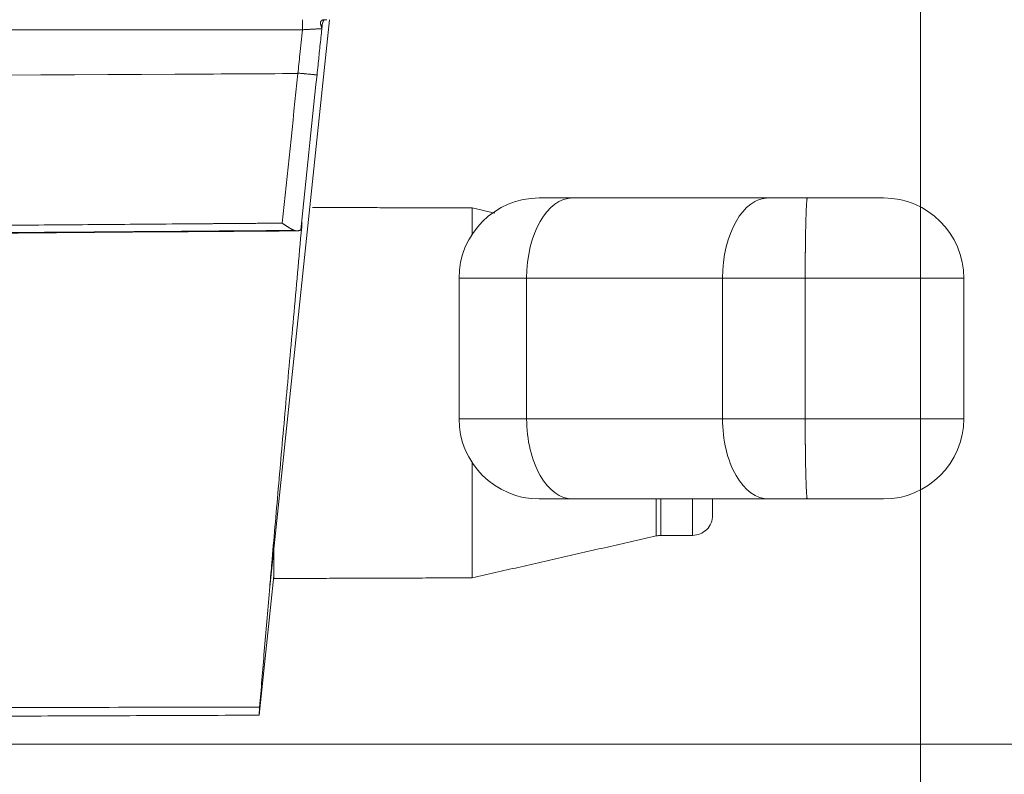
# Model space of a CAD drawing. Header units: millimetres. Extents: x 0 to 594, y 0 to 420.
# Tile 108 of 256: x 323 to 348, y 124 to 142. Entities that reach past the tile are written whole.
import ezdxf

# ---------------------------------------------------------------- set-up
doc = ezdxf.new("R2010")
doc.units = ezdxf.units.MM
doc.layers.add('1', color=7, linetype='Continuous', true_color=0xffffff)
doc.styles.add('Arial Unicode MS', font='txt')
doc.dimstyles.get("Standard").update_dxf_attribs({"dimtxt": 0.18, "dimasz": 0.18, "dimexe": 0.18, "dimexo": 0.0625, "dimgap": 0.09, "dimtad": 0, "dimtih": 1, "dimtoh": 1, "dimdec": 4, "dimzin": 0, "dimdsep": 46, "dimtxsty": 'Standard', "dimcen": 0.09, "dimadec": 0, "dimazin": 0, "dimtfac": 1, "dimtdec": 4, "dimtofl": 0, "dimtmove": 0, "dimatfit": 3, "dimfxl": 0, "dimtolj": 1, "dimtzin": 0, "dimarcsym": 0})

# ---------------------------------------------------------------- blocks, each defined once
blk = doc.blocks.new('_U1')
at = {"layer": '1', "color": 18, "lineweight": 13}
for p, q in [((345.447, 147.949), (345.447, 104.308)), ((284.299, 119.921), (284.299, 104.308)), ((284.299, 106.308), (308.79, 106.308)), ((345.447, 106.308), (320.956, 106.308))]:
    blk.add_line(p, q, dxfattribs=at)
at = {"layer": '1', "color": 18}
for points in [[(284.299, 106.308), (287.799, 107.245), (287.799, 105.37)], [(345.447, 106.308), (341.947, 105.37), (341.947, 107.245)]]:
    blk.add_solid(points, dxfattribs=at)
at = {"layer": '1', "color": 18, "linetype": 'Continuous', "lineweight": 13, "insert": (310.475, 103.672), "char_height": 3.5, "attachment_point": 7, "line_spacing_factor": 1.047437, "style": 'Arial Unicode MS'}
blk.add_mtext('\\fArial Unicode MS|b0|i0;\\W1.0000;1.22', dxfattribs=at)
blk = doc.blocks.new('_U3')
at = {"layer": '1', "color": 18, "lineweight": 13}
for p, q in [((101.994, 157.397), (101.994, 93.087)), ((345.447, 147.949), (345.447, 93.087)), ((101.994, 95.087), (184.093, 95.087)), ((345.447, 95.087), (263.348, 95.087))]:
    blk.add_line(p, q, dxfattribs=at)
at = {"layer": '1', "color": 18}
for points in [[(101.994, 95.087), (105.494, 96.025), (105.494, 94.149)], [(345.447, 95.087), (341.947, 94.149), (341.947, 96.025)]]:
    blk.add_solid(points, dxfattribs=at)
at = {"layer": '1', "color": 18, "linetype": 'Continuous', "lineweight": 13, "char_height": 3.5, "attachment_point": 7, "line_spacing_factor": 1.047437, "style": 'Arial Unicode MS'}
for s, insert in [('\\fArial Unicode MS|b0|i0;\\W1.0000;4.87', (185.779, 92.451)), ('\\fArial Unicode MS|b0|i0;\\W1.0000;DEFLATED TUBES LENGTH', (198.445, 92.451))]:
    blk.add_mtext(s, dxfattribs=dict(at, insert=insert))
blk = doc.blocks.new('_U9')
at = {"layer": '1', "color": 18, "lineweight": 13}
for p, q in [((249.492, 164.64), (361.654, 164.64)), ((359.654, 164.64), (359.654, 150.774)), ((359.654, 124.367), (359.654, 138.607)), ((160.769, 124.367), (361.654, 124.367))]:
    blk.add_line(p, q, dxfattribs=at)
at = {"layer": '1', "color": 18}
for points in [[(359.654, 164.64), (360.592, 161.14), (358.717, 161.14)], [(359.654, 124.367), (358.717, 127.867), (360.592, 127.867)]]:
    blk.add_solid(points, dxfattribs=at)
at = {"layer": '1', "color": 18, "linetype": 'Continuous', "lineweight": 13, "char_height": 3.5, "attachment_point": 7, "rotation": 90, "line_spacing_factor": 1.047437, "style": 'Arial Unicode MS'}
for s, insert in [('\\fArial Unicode MS|b0|i0;\\W1.0000;SINGLE POINT LIFT* EYE', (369.695, 140.265)), ('\\fArial Unicode MS|b0|i0;\\W1.0000;0.81', (362.633, 140.265))]:
    blk.add_mtext(s, dxfattribs=dict(at, insert=insert))
blk = doc.blocks.new('_U10')
at = {"layer": '1', "color": 18, "lineweight": 13}
for p, q in [((249.492, 222.88), (380.277, 222.88)), ((378.277, 222.88), (378.277, 151.235)), ((378.277, 124.367), (378.277, 139.069)), ((160.769, 124.367), (380.277, 124.367))]:
    blk.add_line(p, q, dxfattribs=at)
at = {"layer": '1', "color": 18}
for points in [[(378.277, 222.88), (379.215, 219.38), (377.339, 219.38)], [(378.277, 124.367), (377.339, 127.867), (379.215, 127.867)]]:
    blk.add_solid(points, dxfattribs=at)
at = {"layer": '1', "color": 18, "linetype": 'Continuous', "lineweight": 13, "char_height": 3.5, "attachment_point": 7, "rotation": 90, "line_spacing_factor": 1.047437, "style": 'Arial Unicode MS'}
for s, insert in [('\\fArial Unicode MS|b0|i0;\\W1.0000;LIFTING STROPS* EYE', (388.318, 140.726)), ('\\fArial Unicode MS|b0|i0;\\W1.0000;1.97', (381.256, 140.726))]:
    blk.add_mtext(s, dxfattribs=dict(at, insert=insert))

msp = doc.modelspace()

# ---------------------------------------------------------------- linework, layer by layer
at = {"layer": '1', "color": 155, "linetype": 'Continuous', "lineweight": 13}
for p, q in [((329.23, 128.207), (330.723, 142.421)), ((335.951, 137.979), (336.783, 137.979)), ((336.783, 137.979), (341.663, 137.979)), ((341.663, 137.979), (342.628, 137.979)), ((342.628, 137.979), (344.526, 137.979)), ((334.281, 137.729), (334.281, 137.08)), ((330.04, 137.362), (330.041, 137.368)), ((333.951, 132.479), (333.951, 135.979)), ((335.635, 135.979), (333.951, 135.979)), ((335.635, 135.979), (335.635, 132.479)), ((340.516, 135.979), (335.635, 135.979)), ((340.516, 132.479), (340.516, 135.979)), ((342.576, 135.979), (340.516, 135.979)), ((342.576, 132.479), (342.576, 135.979)), ((346.526, 135.979), (342.576, 135.979)), ((346.526, 135.979), (346.526, 132.479)), ((333.951, 132.479), (335.635, 132.479)), ((335.635, 132.479), (340.516, 132.479)), ((340.516, 132.479), (342.576, 132.479)), ((342.576, 132.479), (346.526, 132.479)), ((334.281, 131.377), (334.281, 128.514)), ((336.783, 130.479), (335.951, 130.479)), ((341.663, 130.479), (336.783, 130.479)), ((338.865, 130.479), (338.865, 129.559)), ((338.975, 130.479), (338.975, 129.571)), ((342.628, 130.479), (341.663, 130.479)), ((344.526, 130.479), (342.628, 130.479)), ((329.336, 129.41), (329.336, 128.497)), ((329.336, 128.563), (328.973, 125.091)), ((329.229, 128.191), (329.23, 128.207))]:
    msp.add_line(p, q, dxfattribs=at)
for centre, radius, start, end in [((335.951, 135.979), 2, 90, 180), ((344.526, 135.979), 2, 0, 90), ((335.951, 132.479), 2, 180, 270), ((344.526, 132.479), 2, 270, 0), ((339.768, 130.072), 0.5, 269.9969, 0), ((338.976, 129.071), 0.5, 90.0404, 102.7958)]:
    msp.add_arc(centre, radius, start, end, dxfattribs=at)
for centre, major_axis, ratio, start_param, end_param in [((330.05, 142.171), (0, -0.25), 0.005525, 1.570836, 3.141593), ((336.783, 135.979), (0, 2), 0.573576, 0, 1.570796), ((341.663, 135.979), (0, 2), 0.573576, 0, 1.570796), ((336.783, 132.479), (0, 2), 0.573576, 1.570796, 3.141593), ((341.663, 132.479), (0, 2), 0.573576, 1.570796, 3.141593)]:
    msp.add_ellipse(centre, major_axis=major_axis, ratio=ratio, start_param=start_param, end_param=end_param, dxfattribs=at)
for points, degree, knots in [([(330.414, 141.046), (330.422, 141.126), (330.431, 141.207), (330.454, 141.425), (330.468, 141.564), (330.498, 141.847), (330.513, 141.992), (330.534, 142.19), (330.539, 142.244), (330.545, 142.297)], 3, [0, 0, 0, 0, 0.192563, 0.192563, 0.524818, 0.524818, 0.872296, 0.872296, 1, 1, 1, 1]), ([(330.612, 142.421), (330.607, 142.421), (330.601, 142.42), (330.593, 142.42), (330.591, 142.42), (330.587, 142.419), (330.585, 142.419), (330.583, 142.419), (330.582, 142.418), (330.575, 142.417), (330.57, 142.416), (330.561, 142.414), (330.556, 142.413), (330.55, 142.41), (330.548, 142.41), (330.543, 142.408), (330.541, 142.407), (330.536, 142.404), (330.532, 142.402), (330.526, 142.398), (330.523, 142.395), (330.519, 142.392), (330.519, 142.392), (330.517, 142.39), (330.515, 142.388), (330.514, 142.386), (330.509, 142.38), (330.506, 142.374), (330.503, 142.367), (330.502, 142.365), (330.502, 142.362), (330.501, 142.361), (330.5, 142.356), (330.5, 142.353), (330.5, 142.348), (330.499, 142.345), (330.5, 142.339), (330.5, 142.336), (330.501, 142.328), (330.501, 142.322), (330.504, 142.311), (330.505, 142.306), (330.508, 142.296), (330.51, 142.29), (330.513, 142.28), (330.515, 142.275), (330.518, 142.265), (330.52, 142.261), (330.523, 142.251), (330.524, 142.246), (330.527, 142.237), (330.528, 142.232), (330.529, 142.225), (330.53, 142.223), (330.531, 142.218), (330.531, 142.216), (330.532, 142.213), (330.532, 142.212), (330.532, 142.209), (330.532, 142.208), (330.532, 142.206), (330.532, 142.205), (330.532, 142.204), (330.533, 142.203), (330.533, 142.202), (330.533, 142.202), (330.533, 142.201), (330.533, 142.201), (330.533, 142.2), (330.533, 142.2), (330.533, 142.199), (330.533, 142.199), (330.533, 142.199), (330.532, 142.198), (330.532, 142.198), (330.532, 142.197), (330.532, 142.197), (330.532, 142.197), (330.532, 142.197)], 3, [0, 0, 0, 0, 0.03125, 0.03125, 0.046875, 0.046875, 0.054687, 0.054687, 0.0625, 0.0625, 0.09375, 0.09375, 0.125, 0.125, 0.140625, 0.140625, 0.15625, 0.15625, 0.1875, 0.1875, 0.21875, 0.21875, 0.226563, 0.226563, 0.234375, 0.25, 0.25, 0.3125, 0.3125, 0.328125, 0.328125, 0.34375, 0.34375, 0.375, 0.375, 0.40625, 0.40625, 0.4375, 0.4375, 0.5, 0.5, 0.5625, 0.5625, 0.625, 0.625, 0.6875, 0.6875, 0.75, 0.75, 0.8125, 0.8125, 0.875, 0.875, 0.90625, 0.90625, 0.9375, 0.9375, 0.953125, 0.953125, 0.96875, 0.96875, 0.976562, 0.976562, 0.984375, 0.984375, 0.988281, 0.988281, 0.992188, 0.992188, 0.994141, 0.994141, 0.996094, 0.996094, 0.998047, 0.998047, 0.999023, 0.999023, 1, 1, 1, 1]), ([(330.535, 142.213), (330.535, 142.215), (330.535, 142.218), (330.536, 142.223), (330.536, 142.226), (330.537, 142.234), (330.537, 142.24), (330.539, 142.256), (330.54, 142.267), (330.543, 142.288), (330.545, 142.299), (330.548, 142.32), (330.549, 142.331), (330.551, 142.344), (330.552, 142.347), (330.552, 142.35)], 3, [0, 0, 0, 0, 0.05862, 0.05862, 0.11724, 0.11724, 0.23448, 0.23448, 0.468961, 0.468961, 0.703441, 0.703441, 0.937921, 0.937921, 1, 1, 1, 1]), ([(330.535, 142.213), (330.535, 142.22), (330.536, 142.227), (330.538, 142.241), (330.539, 142.248), (330.54, 142.256), (330.54, 142.258), (330.54, 142.259)], 3, [0, 0, 0, 0, 0.452706, 0.452706, 0.905413, 0.905413, 1, 1, 1, 1]), ([(330.539, 142.251), (330.539, 142.252), (330.542, 142.287), (330.553, 142.344), (330.574, 142.403), (330.587, 142.419), (330.583, 142.415), (330.59, 142.419), (330.618, 142.422), (330.641, 142.42), (330.655, 142.418)], 3, [0, 0, 0, 0, 0.011309, 0.233365, 0.415998, 0.570884, 0.727153, 0.831516, 0.913676, 1, 1, 1, 1]), ([(312.247, 142.171), (315.215, 142.171), (319.666, 142.171), (324.302, 142.171), (325.971, 142.171), (326.25, 142.171), (326.342, 142.171), (326.528, 142.171), (326.62, 142.171), (326.806, 142.171), (326.899, 142.171), (327.084, 142.171), (327.177, 142.171), (327.455, 142.171), (328.382, 142.171), (329.31, 142.171), (330.051, 142.171)], 3, [0, 0, 0, 0, 0.5, 0.75, 0.78125, 0.78125, 0.796875, 0.796875, 0.8125, 0.8125, 0.828125, 0.828125, 0.84375, 0.84375, 0.875, 1, 1, 1, 1]), ([(330.051, 142.171), (330.03, 141.964), (330.008, 141.758), (329.97, 141.393), (329.954, 141.236), (329.937, 141.079)], 3, [0, 0, 0, 0, 0.567575, 0.567575, 1, 1, 1, 1]), ([(330.051, 142.171), (330.066, 142.172), (330.081, 142.172), (330.11, 142.174), (330.125, 142.175), (330.154, 142.176), (330.168, 142.177), (330.186, 142.178), (330.19, 142.178), (330.197, 142.179), (330.2, 142.179), (330.211, 142.18), (330.218, 142.18), (330.239, 142.181), (330.266, 142.182), (330.291, 142.184), (330.31, 142.185), (330.32, 142.185), (330.329, 142.186), (330.335, 142.186), (330.338, 142.186), (330.353, 142.187), (330.376, 142.188), (330.397, 142.19), (330.412, 142.19), (330.417, 142.191), (330.427, 142.191), (330.431, 142.191), (330.44, 142.192), (330.445, 142.192), (330.451, 142.192), (330.453, 142.193), (330.457, 142.193), (330.459, 142.193), (330.469, 142.193), (330.484, 142.194), (330.496, 142.195), (330.507, 142.195), (330.511, 142.196), (330.517, 142.196), (330.518, 142.196), (330.52, 142.196), (330.521, 142.196), (330.523, 142.196), (330.525, 142.196), (330.529, 142.197), (330.531, 142.197), (330.532, 142.197)], 3, [0, 0, 0, 0, 0.0625, 0.0625, 0.125, 0.125, 0.1875, 0.1875, 0.203125, 0.203125, 0.21875, 0.21875, 0.25, 0.25, 0.3125, 0.375, 0.375, 0.40625, 0.421875, 0.421875, 0.4375, 0.4375, 0.5, 0.5625, 0.5625, 0.59375, 0.59375, 0.625, 0.625, 0.65625, 0.65625, 0.671875, 0.671875, 0.6875, 0.6875, 0.75, 0.8125, 0.8125, 0.875, 0.875, 0.890625, 0.890625, 0.90625, 0.90625, 0.9375, 0.9375, 1, 1, 1, 1]), ([(330.532, 142.197), (330.532, 142.197), (330.532, 142.197), (330.532, 142.197), (330.532, 142.197), (330.533, 142.198), (330.533, 142.198), (330.533, 142.199), (330.533, 142.199), (330.533, 142.2), (330.533, 142.201), (330.533, 142.202), (330.533, 142.203), (330.534, 142.204), (330.534, 142.205), (330.534, 142.207), (330.534, 142.207), (330.534, 142.209), (330.534, 142.211), (330.535, 142.213)], 3, [0, 0, 0, 0, 0.03125, 0.03125, 0.0625, 0.0625, 0.125, 0.125, 0.25, 0.25, 0.375, 0.375, 0.5, 0.5, 0.625, 0.625, 0.75, 0.75, 1, 1, 1, 1]), ([(330.414, 141.046), (330.414, 141.046), (330.414, 141.046), (330.414, 141.046), (330.414, 141.046), (330.414, 141.046), (330.414, 141.046), (330.414, 141.046), (330.413, 141.046), (330.413, 141.046), (330.412, 141.046), (330.41, 141.046), (330.407, 141.046), (330.403, 141.046), (330.402, 141.046), (330.401, 141.046), (330.4, 141.046), (330.397, 141.047), (330.395, 141.047), (330.388, 141.047), (330.377, 141.048), (330.364, 141.049), (330.353, 141.05), (330.348, 141.051), (330.342, 141.051), (330.34, 141.051), (330.337, 141.052), (330.335, 141.052), (330.324, 141.053), (330.314, 141.054), (330.295, 141.056), (330.284, 141.057), (330.263, 141.059), (330.251, 141.06), (330.236, 141.061), (330.233, 141.062), (330.227, 141.062), (330.224, 141.062), (330.214, 141.063), (330.208, 141.064), (330.189, 141.066), (330.162, 141.069), (330.134, 141.071), (330.113, 141.074), (330.106, 141.074), (330.096, 141.075), (330.095, 141.075), (330.091, 141.076), (330.085, 141.076), (330.08, 141.077), (330.061, 141.079), (330.046, 141.08), (330.016, 141.083), (330.001, 141.085), (329.97, 141.088), (329.955, 141.09), (329.939, 141.091)], 3, [0, 0, 0, 0, 0.007813, 0.009766, 0.009766, 0.011719, 0.011719, 0.015625, 0.03125, 0.03125, 0.0625, 0.0625, 0.125, 0.125, 0.140625, 0.140625, 0.15625, 0.15625, 0.1875, 0.1875, 0.25, 0.3125, 0.3125, 0.34375, 0.351563, 0.359375, 0.359375, 0.375, 0.375, 0.4375, 0.4375, 0.5, 0.5, 0.5625, 0.5625, 0.578125, 0.578125, 0.59375, 0.59375, 0.625, 0.625, 0.6875, 0.75, 0.75, 0.78125, 0.78125, 0.789063, 0.789063, 0.796875, 0.8125, 0.8125, 0.875, 0.875, 0.9375, 0.9375, 1, 1, 1, 1]), ([(342.576, 135.979), (342.576, 136.012), (342.576, 136.078), (342.576, 136.175), (342.576, 136.272), (342.577, 136.369), (342.577, 136.464), (342.578, 136.527), (342.578, 136.574), (342.578, 136.598), (342.578, 136.621), (342.579, 136.637), (342.579, 136.645), (342.579, 136.683), (342.58, 136.745), (342.581, 136.834), (342.582, 136.922), (342.583, 137.007), (342.584, 137.089), (342.585, 137.143), (342.586, 137.183), (342.586, 137.196), (342.587, 137.215), (342.587, 137.222), (342.587, 137.234), (342.588, 137.267), (342.589, 137.322), (342.591, 137.393), (342.593, 137.461), (342.595, 137.525), (342.597, 137.585), (342.598, 137.623), (342.599, 137.65), (342.6, 137.659), (342.6, 137.672), (342.6, 137.677), (342.601, 137.685), (342.602, 137.707), (342.603, 137.743), (342.606, 137.787), (342.608, 137.827), (342.61, 137.862), (342.613, 137.893), (342.614, 137.91), (342.616, 137.922), (342.616, 137.926), (342.617, 137.933), (342.617, 137.937), (342.618, 137.947), (342.62, 137.958), (342.623, 137.97), (342.624, 137.975), (342.626, 137.977), (342.626, 137.978), (342.627, 137.979), (342.627, 137.979), (342.628, 137.979), (342.628, 137.979), (342.628, 137.979), (342.628, 137.979), (342.628, 137.979), (342.628, 137.979), (342.628, 137.979), (342.628, 137.979)], 3, [0, 0, 0, 0, 0.03125, 0.0625, 0.09375, 0.125, 0.15625, 0.1875, 0.1875, 0.203125, 0.210937, 0.210937, 0.21875, 0.21875, 0.25, 0.28125, 0.3125, 0.34375, 0.375, 0.40625, 0.40625, 0.421875, 0.421875, 0.429687, 0.429687, 0.4375, 0.46875, 0.5, 0.53125, 0.5625, 0.59375, 0.625, 0.625, 0.640625, 0.640625, 0.648437, 0.648437, 0.65625, 0.6875, 0.71875, 0.75, 0.78125, 0.8125, 0.84375, 0.84375, 0.859375, 0.859375, 0.875, 0.875, 0.90625, 0.9375, 0.96875, 0.96875, 0.984375, 0.992187, 0.996094, 0.99707, 0.997559, 0.997803, 0.997803, 0.998047, 0.998047, 1, 1, 1, 1]), ([(268.972, 136.964), (277.17, 136.992), (285.368, 137.037), (293.566, 137.089), (301.764, 137.146), (309.962, 137.204), (318.616, 137.268), (327.269, 137.334), (327.725, 137.338), (328.181, 137.341), (328.637, 137.345), (329.092, 137.348), (329.548, 137.352)], 7, [0, 0, 0, 0, 0, 0, 0, 0, 0.947341, 0.947341, 0.947341, 0.947341, 0.947341, 1, 1, 1, 1, 1, 1, 1, 1]), ([(329.548, 137.352), (329.55, 137.35), (329.556, 137.346), (329.567, 137.339), (329.581, 137.329), (329.597, 137.318), (329.613, 137.307), (329.63, 137.296), (329.646, 137.285), (329.659, 137.276), (329.67, 137.269), (329.682, 137.262), (329.693, 137.255), (329.705, 137.248), (329.716, 137.241), (329.728, 137.233), (329.74, 137.226), (329.751, 137.22), (329.76, 137.215), (329.769, 137.21), (329.774, 137.207), (329.78, 137.204), (329.785, 137.201), (329.791, 137.198), (329.796, 137.195), (329.802, 137.193), (329.807, 137.19), (329.812, 137.187), (329.818, 137.185), (329.823, 137.183), (329.828, 137.18), (329.834, 137.178), (329.839, 137.176), (329.844, 137.174), (329.849, 137.172), (329.854, 137.17), (329.859, 137.168), (329.864, 137.167), (329.869, 137.165), (329.874, 137.164), (329.879, 137.163), (329.884, 137.161), (329.889, 137.16), (329.893, 137.16), (329.898, 137.159), (329.903, 137.158), (329.907, 137.158), (329.911, 137.158), (329.915, 137.158), (329.918, 137.158), (329.92, 137.158), (329.923, 137.158), (329.925, 137.158), (329.927, 137.159), (329.928, 137.159), (329.929, 137.159)], 3, [0, 0, 0, 0, 0.016517, 0.03948, 0.07859, 0.117937, 0.15718, 0.196667, 0.235778, 0.275077, 0.294815, 0.314377, 0.357055, 0.378518, 0.399737, 0.442417, 0.46922, 0.485099, 0.527792, 0.538504, 0.549141, 0.57049, 0.581205, 0.59184, 0.613189, 0.623906, 0.634539, 0.655887, 0.666664, 0.677375, 0.698864, 0.709652, 0.720354, 0.741843, 0.752634, 0.763337, 0.784829, 0.795618, 0.806322, 0.827813, 0.838614, 0.849333, 0.870853, 0.88165, 0.892376, 0.913897, 0.924692, 0.935424, 0.956949, 0.962337, 0.967712, 0.978475, 0.983861, 0.989238, 1, 1, 1, 1]), ([(330.041, 137.354), (330.041, 137.353), (330.041, 137.353), (330.04, 137.348), (330.04, 137.342), (330.039, 137.33), (330.038, 137.316), (330.036, 137.29), (330.034, 137.269), (330.033, 137.258)], 3, [0, 0, 0, 0, 0.03405, 0.03405, 0.275537, 0.275537, 0.517025, 0.758512, 1, 1, 1, 1]), ([(268.972, 136.781), (270.131, 136.785), (272.49, 136.793), (275.961, 136.809), (279.298, 136.825), (282.369, 136.842), (285.175, 136.858), (287.56, 136.872), (289.559, 136.884), (291.204, 136.894), (292.686, 136.904), (294.011, 136.912), (295.267, 136.92), (296.703, 136.93), (298.456, 136.942), (300.582, 136.956), (302.974, 136.973), (305.633, 136.991), (308.559, 137.012), (311.683, 137.034), (314.995, 137.058), (318.486, 137.084), (322.214, 137.112), (326.029, 137.141), (328.602, 137.161), (329.853, 137.17)], 3, [0, 0, 0, 0, 0.057078, 0.116248, 0.171057, 0.221504, 0.26759, 0.309314, 0.339038, 0.366069, 0.390408, 0.412055, 0.431366, 0.452288, 0.482826, 0.517743, 0.557039, 0.600715, 0.64877, 0.701205, 0.754654, 0.811996, 0.873232, 0.93836, 1, 1, 1, 1]), ([(268.972, 136.771), (270.853, 136.778), (274.61, 136.792), (283.435, 136.836), (295.596, 136.91), (310.947, 137.017), (322.441, 137.101), (328.718, 137.15), (329.929, 137.159)], 3, [0, 0, 0, 0, 0.092576, 0.184869, 0.434317, 0.69109, 0.940397, 1, 1, 1, 1]), ([(330.033, 137.258), (329.962, 136.486), (329.895, 135.734), (329.763, 134.271), (329.699, 133.56), (329.576, 132.179), (329.517, 131.509), (329.403, 130.212), (329.349, 129.584), (329.296, 128.978)], 3, [0, 0, 0, 0, 0.25, 0.25, 0.5, 0.5, 0.75, 0.75, 1, 1, 1, 1]), ([(329.929, 137.159), (329.936, 137.16), (329.948, 137.162), (329.963, 137.165), (329.977, 137.168), (329.985, 137.171), (329.99, 137.172), (329.991, 137.173), (329.994, 137.174), (329.996, 137.174), (330, 137.176), (330.004, 137.178), (330.009, 137.182), (330.01, 137.184), (330.01, 137.185)], 3, [0, 0, 0, 0, 0.125, 0.25, 0.375, 0.5, 0.5, 0.5625, 0.5625, 0.625, 0.625, 0.75, 0.875, 1, 1, 1, 1]), ([(342.628, 130.479), (342.628, 130.479), (342.628, 130.479), (342.628, 130.479), (342.628, 130.479), (342.628, 130.479), (342.628, 130.479), (342.628, 130.479), (342.627, 130.479), (342.627, 130.479), (342.626, 130.479), (342.626, 130.48), (342.624, 130.483), (342.623, 130.488), (342.62, 130.5), (342.618, 130.511), (342.617, 130.521), (342.617, 130.524), (342.616, 130.531), (342.616, 130.535), (342.614, 130.547), (342.613, 130.565), (342.61, 130.596), (342.608, 130.631), (342.606, 130.67), (342.603, 130.714), (342.602, 130.751), (342.601, 130.772), (342.6, 130.781), (342.6, 130.785), (342.6, 130.799), (342.599, 130.808), (342.598, 130.835), (342.597, 130.873), (342.595, 130.933), (342.593, 130.997), (342.591, 131.064), (342.589, 131.135), (342.588, 131.191), (342.587, 131.223), (342.587, 131.236), (342.587, 131.242), (342.586, 131.262), (342.586, 131.275), (342.585, 131.315), (342.584, 131.368), (342.583, 131.451), (342.582, 131.536), (342.581, 131.623), (342.58, 131.713), (342.579, 131.774), (342.579, 131.813), (342.579, 131.821), (342.578, 131.836), (342.578, 131.86), (342.578, 131.883), (342.578, 131.93), (342.577, 131.993), (342.577, 132.089), (342.576, 132.185), (342.576, 132.282), (342.576, 132.38), (342.576, 132.446), (342.576, 132.479)], 3, [0, 0, 0, 0, 0.001953, 0.001953, 0.002197, 0.002197, 0.002441, 0.00293, 0.003906, 0.007812, 0.015625, 0.03125, 0.03125, 0.0625, 0.09375, 0.125, 0.125, 0.140625, 0.140625, 0.15625, 0.15625, 0.1875, 0.21875, 0.25, 0.28125, 0.3125, 0.34375, 0.351562, 0.351562, 0.359375, 0.359375, 0.375, 0.375, 0.40625, 0.4375, 0.46875, 0.5, 0.53125, 0.5625, 0.570312, 0.570312, 0.578125, 0.578125, 0.59375, 0.59375, 0.625, 0.65625, 0.6875, 0.71875, 0.75, 0.78125, 0.78125, 0.789062, 0.789062, 0.796875, 0.8125, 0.8125, 0.84375, 0.875, 0.90625, 0.9375, 0.96875, 1, 1, 1, 1]), ([(339.768, 129.572), (339.768, 129.572), (339.768, 129.572), (339.768, 129.572), (339.768, 129.573), (339.768, 129.574), (339.768, 129.579), (339.768, 129.587), (339.768, 129.609), (339.768, 129.629), (339.768, 129.643), (339.768, 129.646), (339.768, 129.65), (339.768, 129.652), (339.768, 129.655), (339.768, 129.663), (339.768, 129.672), (339.768, 129.693), (339.768, 129.724), (339.768, 129.778), (339.768, 129.841), (339.768, 129.911), (339.768, 129.963), (339.768, 130.018), (339.768, 130.047), (339.768, 130.081), (339.768, 130.085), (339.768, 130.092), (339.768, 130.096), (339.768, 130.108), (339.768, 130.131), (339.768, 130.155), (339.768, 130.203), (339.768, 130.27), (339.768, 130.372), (339.768, 130.442), (339.768, 130.476)], 3, [0, 0, 0, 0, 0.016023, 0.016023, 0.032853, 0.066514, 0.066514, 0.133836, 0.201158, 0.26848, 0.26848, 0.28531, 0.28531, 0.293726, 0.293726, 0.302141, 0.335802, 0.335802, 0.403124, 0.470446, 0.537768, 0.60509, 0.672411, 0.672411, 0.739733, 0.739733, 0.748149, 0.748149, 0.756564, 0.756564, 0.773394, 0.807055, 0.807055, 0.874377, 0.941699, 1, 1, 1, 1]), ([(340.268, 130.473), (340.268, 130.459), (340.268, 130.445), (340.268, 130.408), (340.268, 130.363), (340.268, 130.303), (340.268, 130.249), (340.268, 130.202), (340.268, 130.176), (340.268, 130.157), (340.268, 130.152), (340.268, 130.145), (340.268, 130.143), (340.268, 130.141), (340.268, 130.139), (340.268, 130.135), (340.268, 130.133), (340.268, 130.121), (340.268, 130.103), (340.268, 130.085), (340.268, 130.078), (340.268, 130.074), (340.268, 130.073), (340.268, 130.072), (340.268, 130.072), (340.268, 130.072), (340.268, 130.072)], 3, [0, 0, 0, 0, 0.054356, 0.054356, 0.149053, 0.24375, 0.338447, 0.433144, 0.527841, 0.527841, 0.575189, 0.575189, 0.587027, 0.587027, 0.598864, 0.598864, 0.622538, 0.622538, 0.717235, 0.811932, 0.906629, 0.906629, 0.953977, 0.977652, 0.977652, 1, 1, 1, 1]), ([(329.296, 128.977), (329.293, 128.94), (329.287, 128.865), (329.28, 128.791), (329.277, 128.754)], 3, [0, 0, 0, 0, 0.500226, 1, 1, 1, 1]), ([(328.985, 125.294), (329.022, 125.741), (329.06, 126.207), (329.142, 127.172), (329.184, 127.673), (329.229, 128.191)], 3, [0, 0, 0, 0, 0.5, 0.5, 1, 1, 1, 1]), ([(329.229, 128.207), (329.229, 128.204), (329.228, 128.199), (329.228, 128.193), (329.227, 128.191)], 3, [0, 0, 0, 0, 0.500017, 1, 1, 1, 1]), ([(328.985, 125.294), (326.484, 125.289), (323.984, 125.285), (318.984, 125.277), (316.484, 125.272), (311.483, 125.264), (308.983, 125.259), (303.983, 125.25), (301.482, 125.246), (296.482, 125.237), (293.982, 125.232), (289.504, 125.223), (287.527, 125.219), (285.549, 125.215)], 3, [0, 0, 0, 0, 0.172685, 0.172685, 0.345371, 0.345371, 0.518056, 0.518056, 0.690742, 0.690742, 0.863427, 0.863427, 1, 1, 1, 1]), ([(328.973, 125.091), (328.972, 125.091), (328.972, 125.095), (328.972, 125.112), (328.973, 125.138), (328.976, 125.18), (328.98, 125.23), (328.982, 125.26), (328.985, 125.294)], 3, [0, 0, 0, 0, 0.25, 0.25, 0.5, 0.75, 0.75, 1, 1, 1, 1])]:
    msp.add_open_spline(points, degree=degree, knots=knots, dxfattribs=at)
for points, degree in [([(273.472, 140.783), (291.273, 140.876), (309.075, 140.969), (326.876, 141.062)], 3), ([(326.876, 141.062), (327.896, 141.068), (328.917, 141.073), (329.938, 141.078)], 3), ([(329.938, 141.078), (329.808, 139.836), (329.678, 138.594), (329.548, 137.352)], 3), ([(329.937, 141.079), (329.938, 141.083), (329.939, 141.087), (329.939, 141.091)], 3), ([(329.938, 141.078), (329.938, 141.083), (329.939, 141.087), (329.939, 141.091)], 3), ([(330.01, 137.185), (330.145, 138.472), (330.279, 139.759), (330.414, 141.046)], 3), ([(334.281, 137.729), (330.298, 137.743)], 1), ([(334.841, 137.602), (334.281, 137.729)], 1), ([(330.01, 137.185), (330.02, 137.244), (330.03, 137.303), (330.04, 137.362)], 3), ([(334.281, 128.514), (338.865, 129.559)], 1), ([(338.975, 129.571), (339.768, 129.572)], 1), ([(329.296, 128.978), (329.296, 128.978), (329.296, 128.977), (329.296, 128.977)], 3), ([(329.277, 128.754), (329.261, 128.572), (329.245, 128.389), (329.229, 128.207)], 3), ([(329.336, 128.497), (334.281, 128.514)], 1), ([(329.227, 128.191), (329.228, 128.191), (329.228, 128.191), (329.229, 128.191)], 3), ([(285.517, 124.944), (307.245, 125.006), (328.973, 125.092)], 2)]:
    msp.add_open_spline(points, degree=degree, dxfattribs=at)

# ---------------------------------------------------------------- dimensions: what is measured, and where the dimension line sits
at = {"layer": '1', "color": 18, "linetype": 'Continuous', "lineweight": 13}
for base, p2, text, picture, middle in [((378.277, 222.88), (249.492, 222.88), ' <> \\P\\fArial Unicode MS|b0|i0;\\C18;{\\H1.00x;\\fArial Unicode MS|b0|i0;LIFTING STROPS* EYE\\fArial Unicode MS|b0|i0;}\\C18;', '_U10', (378.277, 167.02)), ((359.654, 164.64), (249.492, 164.64), ' <> \\P\\fArial Unicode MS|b0|i0;\\C18;{\\H1.00x;\\fArial Unicode MS|b0|i0;SINGLE POINT LIFT* EYE\\fArial Unicode MS|b0|i0;}\\C18;', '_U9', (359.654, 201.723))]:
    dim = msp.add_linear_dim(base=base, p1=(160.769, 124.367), p2=p2, angle=90, text=text, dimstyle='Standard', override={"dimtxt": 3.5, "dimasz": 3.5, "dimexe": 2, "dimexo": 0, "dimgap": 1.5, "dimtih": 0, "dimtoh": 0, "dimdec": 2, "dimlfac": 0.02, "dimdsep": 46, "dimlunit": 2, "dimtxsty": 'Arial Unicode MS', "dimsah": 1, "dimse1": 0, "dimse2": 0, "dimsd1": 0, "dimsd2": 0, "dimclrd": 18, "dimclre": 18, "dimclrt": 18, "dimtol": 0, "dimtm": -0.1, "dimtfac": 1, "dimtdec": 2, "dimtofl": 1, "dimtmove": 0, "dimlwd": 13, "dimlwe": 13}, dxfattribs=at)
    dim.commit()
    dim.dimension.update_dxf_attribs({"geometry": picture, "text_midpoint": middle, "dimtype": 160})
dim = msp.add_linear_dim(base=(101.994, 95.087), p1=(345.447, 147.949), p2=(101.994, 157.397), text=' <> \\fArial Unicode MS|b0|i0;\\C18;{\\H1.00x;\\fArial Unicode MS|b0|i0;DEFLATED TUBES LENGTH\\fArial Unicode MS|b0|i0;}\\C18;', dimstyle='Standard', override={"dimtxt": 3.5, "dimasz": 3.5, "dimexe": 2, "dimexo": 0, "dimgap": 1.5, "dimtih": 1, "dimtoh": 1, "dimdec": 2, "dimlfac": 0.02, "dimdsep": 46, "dimlunit": 2, "dimtxsty": 'Arial Unicode MS', "dimsah": 1, "dimse1": 0, "dimse2": 0, "dimsd1": 0, "dimsd2": 0, "dimclrd": 18, "dimclre": 18, "dimclrt": 18, "dimtol": 0, "dimtm": -0.1, "dimtfac": 1, "dimtdec": 2, "dimtofl": 1, "dimtmove": 0, "dimlwd": 13, "dimlwe": 13}, dxfattribs=at)
dim.commit()
dim.dimension.update_dxf_attribs({"geometry": '_U3', "text_midpoint": (223.72, 95.087), "dimtype": 160})
dim = msp.add_linear_dim(base=(284.299, 106.308), p1=(345.447, 147.949), p2=(284.299, 119.921), dimstyle='Standard', override={"dimtxt": 3.5, "dimasz": 3.5, "dimexe": 2, "dimexo": 0, "dimgap": 1.5, "dimtih": 1, "dimtoh": 1, "dimdec": 2, "dimlfac": 0.02, "dimdsep": 46, "dimlunit": 2, "dimtxsty": 'Arial Unicode MS', "dimsah": 1, "dimse1": 0, "dimse2": 0, "dimsd1": 0, "dimsd2": 0, "dimclrd": 18, "dimclre": 18, "dimclrt": 18, "dimtol": 0, "dimtm": -0.1, "dimtfac": 1, "dimtdec": 2, "dimtofl": 1, "dimtmove": 0, "dimlwd": 13, "dimlwe": 13}, dxfattribs=at)
dim.commit()
dim.dimension.update_dxf_attribs({"geometry": '_U1', "text_midpoint": (314.873, 106.308), "dimtype": 160})

doc.saveas('drawing.dxf')
